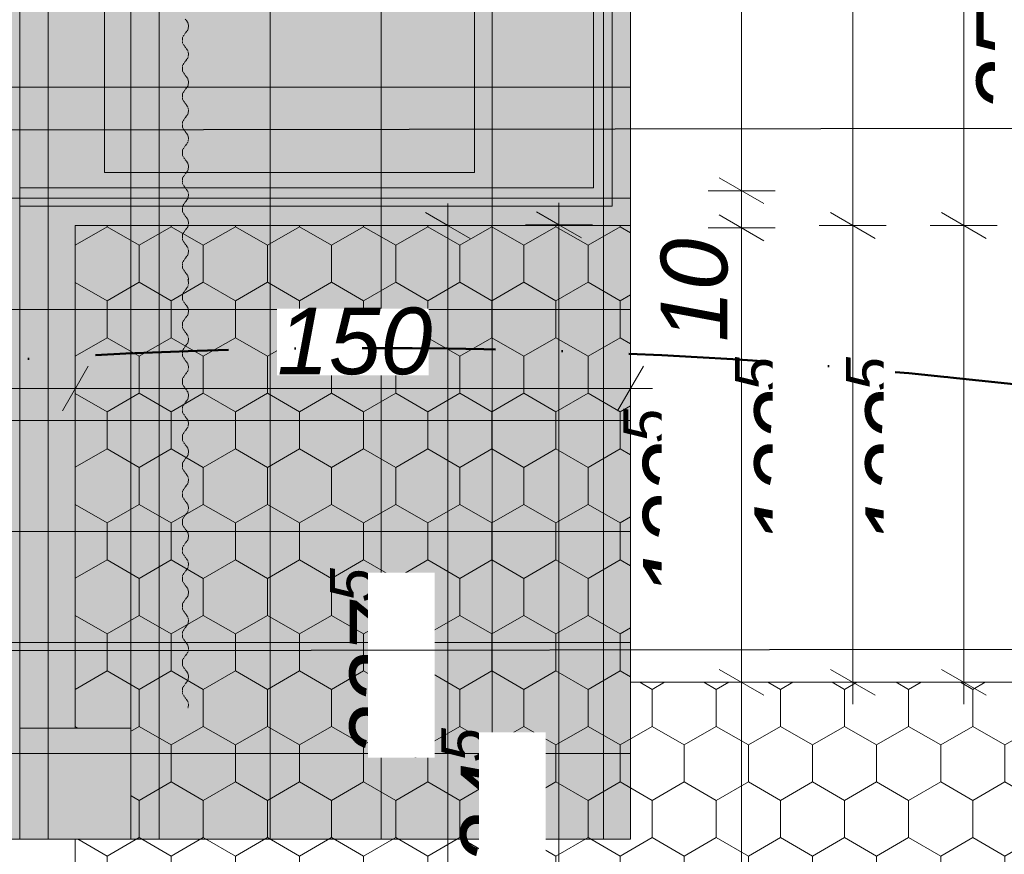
# Model space of a CAD drawing. Header units: centimetres. Extents: x -520 to 6098, y -2003 to 4462.
# Tile 28 of 52: x 1552 to 1818, y 1743 to 1968. Entities that reach past the tile are written whole.
import ezdxf

# ---------------------------------------------------------------- set-up
doc = ezdxf.new("R2010")
doc.units = ezdxf.units.CM
doc.header["$LTSCALE"] = 0.1
doc.header["$MEASUREMENT"] = 0
for name, pattern in [('11108-COL-C310_XMODEL$0$HIDDEN', [3.75, 2.5, -1.25]), ('Kropki i Kreski', [720, 360, -180, 0, -180]), ('Wipeout_Contour', [1000, 0, -1000])]:
    doc.linetypes.add(name, pattern=pattern)
for name, color, linetype in [('2_barierki.K_IR', 7, 'Continuous'), ('2_belki.K_IR', 7, 'Continuous'), ('2_schody.K_IR', 7, 'Continuous'), ('2_stropy.K_IR', 7, 'Continuous'), ('2_słupy.K_IR', 7, 'Continuous'), ('2_ściana dekoracyjna.K_IR', 7, 'Continuous'), ('3_lądowisko.K_IR', 7, 'Continuous'), ('5_opisy.K_IR', 7, 'Continuous'), ('5_wymiary.K_IR', 7, 'Continuous')]:
    doc.layers.add(name, color=color, linetype=linetype)
doc.styles.add('GENERATED_STYLE_2', font='txt')
doc.dimstyles.new('GENERATED_STYLE__11', dxfattribs={"dimtxt": 18, "dimasz": 18.357488, "dimexe": 0.18, "dimexo": 4, "dimgap": 0.09, "dimtad": 1, "dimtih": 1, "dimtoh": 1, "dimdec": 0, "dimzin": 0, "dimdsep": 46, "dimtxsty": 'GENERATED_STYLE_2', "dimblk": 'ARROWHEAD_5', "dimblk1": 'ARROWHEAD_5', "dimblk2": 'ARROWHEAD_5', "dimcen": 0.09, "dimclrd": 1, "dimclre": 1, "dimclrt": 1, "dimadec": 1, "dimazin": 0, "dimtfac": 1, "dimtdec": 4, "dimtmove": 0, "dimatfit": 3, "dimfxl": 1, "dimtolj": 1, "dimtzin": 0, "dimarcsym": 0})
doc.dimstyles.new('GENERATED_STYLE__2', dxfattribs={"dimtxt": 18, "dimasz": 9.178744, "dimexe": 0.18, "dimexo": 2, "dimgap": 0.09, "dimtad": 1, "dimdec": 0, "dimzin": 0, "dimdsep": 46, "dimtxsty": 'GENERATED_STYLE_2', "dimblk": 'ARROWHEAD_2', "dimblk1": 'ARROWHEAD_2', "dimblk2": 'ARROWHEAD_2', "dimcen": 0.09, "dimclrd": 1, "dimclre": 1, "dimclrt": 1, "dimadec": 1, "dimazin": 0, "dimtfac": 1, "dimtdec": 4, "dimtmove": 0, "dimatfit": 3, "dimfxl": 1, "dimtolj": 1, "dimtzin": 0, "dimarcsym": 0})
doc.dimstyles.new('GENERATED_STYLE__3', dxfattribs={"dimtxt": 18, "dimasz": 9.178744, "dimexe": 0.18, "dimexo": 2, "dimgap": 0.09, "dimtad": 1, "dimtih": 1, "dimtoh": 1, "dimdec": 0, "dimzin": 0, "dimdsep": 46, "dimtxsty": 'GENERATED_STYLE_2', "dimblk": 'ARROWHEAD_2', "dimblk1": 'ARROWHEAD_2', "dimblk2": 'ARROWHEAD_2', "dimcen": 0.09, "dimclrd": 1, "dimclre": 1, "dimclrt": 1, "dimadec": 1, "dimazin": 0, "dimtfac": 1, "dimtdec": 4, "dimtmove": 0, "dimatfit": 3, "dimfxl": 1, "dimtolj": 1, "dimtzin": 0, "dimarcsym": 0})
doc.dimstyles.new('GENERATED_STYLE__6', dxfattribs={"dimtxt": 0.18, "dimasz": 18.24, "dimexe": 0.18, "dimexo": 0.0625, "dimgap": 0.09, "dimtad": 0, "dimtih": 1, "dimtoh": 1, "dimdec": 4, "dimzin": 0, "dimdsep": 46, "dimcen": 0.09, "dimadec": 0, "dimazin": 0, "dimtfac": 1, "dimtdec": 4, "dimtmove": 0, "dimatfit": 3, "dimldrblk": 'ARROWHEAD_5', "dimfxl": 1, "dimtolj": 1, "dimtzin": 0, "dimarcsym": 0})

# ---------------------------------------------------------------- blocks, each defined once
blk = doc.blocks.new('Belka_1_1', base_point=(1567.36, 2116.85))
at = {"layer": '2_belki.K_IR', "color": 7, "linetype": 'Continuous', "lineweight": 0}
for p, q in [((1552.36, 2116.85), (1552.36, 1776.85)), ((1582.36, 2116.85), (1582.36, 1776.85)), ((1552.36, 1776.85), (1582.36, 1776.85))]:
    blk.add_line(p, q, dxfattribs=at)
blk = doc.blocks.new('Arkusz blachy profilowanej 22')
at = {"layer": '2_ściana dekoracyjna.K_IR', "color": 251, "linetype": '11108-COL-C310_XMODEL$0$HIDDEN', "lineweight": 0, "true_color": 0x5f5f5f}
for p, q in [((-0.24, 35.02), (-0.9, 34.17)), ((0, 36.07), (-0.24, 35.02)), ((-0.01, 36.1), (0, 36.07)), ((-0.9, 34.17), (-1.69, 32.98)), ((-1.69, 32.98), (-1.69, 31.55)), ((-1.69, 31.55), (-0.9, 30.37)), ((-0.9, 30.37), (-0.24, 29.52)), ((-0.24, 29.52), (0, 28.47)), ((-0.24, 27.42), (-0.9, 26.57)), ((0, 28.47), (-0.24, 27.42)), ((-0.9, 26.57), (-1.69, 25.38)), ((-1.69, 25.38), (-1.69, 23.95)), ((-1.69, 23.95), (-0.9, 22.77)), ((-0.9, 22.77), (-0.24, 21.92)), ((-0.24, 21.92), (0, 20.87)), ((-0.9, 18.97), (-1.69, 17.78)), ((-0.24, 19.82), (-0.9, 18.97)), ((0, 20.87), (-0.24, 19.82)), ((-1.69, 17.78), (-1.69, 16.35)), ((-1.69, 16.35), (-0.9, 15.17)), ((-0.9, 15.17), (-0.24, 14.32)), ((-0.24, 14.32), (0, 13.27)), ((-0.9, 11.37), (-1.69, 10.18)), ((-0.24, 12.22), (-0.9, 11.37)), ((0, 13.27), (-0.24, 12.22)), ((-1.69, 10.18), (-1.69, 8.75)), ((-1.69, 8.75), (-0.9, 7.57)), ((-0.9, 7.57), (-0.24, 6.72)), ((-0.24, 6.72), (0, 5.67)), ((0, 5.67), (-0.24, 4.62)), ((-0.9, 3.77), (-1.69, 2.58)), ((-0.24, 4.62), (-0.9, 3.77)), ((-1.69, 2.58), (-1.69, 1.15)), ((-1.69, 1.15), (-0.92, 0))]:
    blk.add_line(p, q, dxfattribs=at)
blk = doc.blocks.new('Strop_5_1', base_point=(1567.37, 1589.26))
at = {"color": 254, "linetype": 'Wipeout_Contour', "lineweight": 0, "ltscale": 14919.653374}
blk.add_wipeout([(1567.37, 1589.26), (1951.13, 1589.28), (1951.13, 1789.28), (1717.37, 1789.28), (1717.37, 1912.67), (1567.37, 1912.67)], dxfattribs=at).dxf.layer = '2_stropy.K_IR'
at = {"layer": '2_stropy.K_IR', "linetype": 'Continuous', "lineweight": 0}
h = blk.add_hatch(dxfattribs=at)
h.set_pattern_fill('Siatka_sześciokątna_0001', color=150, style=0, pattern_type=2)
h.set_pattern_definition([(90, (2329.411, 1147.329), (-17.3205, 0), [10, -20]), (90, (2320.75, 1162.329), (-17.3205, 0), [10, -20]), (150, (2329.411, 1157.329), (8.66025, 15), [10, -20]), (150, (2312.09, 1157.329), (8.66025, 15), [10, -20]), (210, (2329.411, 1147.329), (-8.66025, 15), [10, -20]), (210, (2312.09, 1147.329), (-8.66025, 15), [10, -20])])
h.paths.add_polyline_path([(1567.37, 1589.26), (1951.13, 1589.28), (1951.13, 1789.28), (1717.37, 1789.28), (1717.37, 1912.67), (1567.37, 1912.67)])
at = {"layer": '2_stropy.K_IR', "color": 7, "linetype": 'Continuous', "lineweight": 9, "flags": 128}
blk.add_lwpolyline([(1567.37, 1589.26), (1567.37, 1912.67), (1717.37, 1912.67), (1717.37, 1789.28), (1951.13, 1789.28), (1951.13, 1589.28)], close=True, dxfattribs=at)
blk = doc.blocks.new('Słup_2_1', base_point=(1567.36, 1761.85))
at = {"color": 254, "linetype": 'Wipeout_Contour', "lineweight": 0, "ltscale": 9432.665595}
blk.add_wipeout([(1552.36, 1776.85), (1552.36, 1746.85), (1582.36, 1746.85), (1582.36, 1776.85)], dxfattribs=at).dxf.layer = '2_słupy.K_IR'
at = {"layer": '2_słupy.K_IR', "color": 7, "linetype": 'Continuous', "lineweight": 0, "flags": 128}
blk.add_lwpolyline([(1552.36, 1776.85), (1582.36, 1776.85), (1582.36, 1746.85), (1552.36, 1746.85)], close=True, dxfattribs=at)
blk = doc.blocks.new('Arkusz blachy profilowanej 22_5')
at = {"layer": '2_ściana dekoracyjna.K_IR', "color": 251, "linetype": '11108-COL-C310_XMODEL$0$HIDDEN', "lineweight": 0, "true_color": 0x5f5f5f}
for p, q in [((-0.9, 70.95), (-0.24, 70.1)), ((-0.24, 70.1), (0, 69.05)), ((-0.9, 67.15), (-1.69, 65.96)), ((-0.24, 68), (-0.9, 67.15)), ((0, 69.05), (-0.24, 68)), ((-1.69, 65.96), (-1.69, 64.54)), ((-1.69, 64.54), (-0.9, 63.35)), ((-0.9, 63.35), (-0.24, 62.5)), ((-0.24, 62.5), (0, 61.45)), ((0, 61.45), (-0.24, 60.4)), ((-0.9, 59.55), (-1.69, 58.36)), ((-0.24, 60.4), (-0.9, 59.55)), ((-1.69, 58.36), (-1.69, 56.94)), ((-1.69, 56.94), (-0.9, 55.75)), ((-0.9, 55.75), (-0.24, 54.9)), ((-0.24, 54.9), (0, 53.85)), ((0, 53.85), (-0.24, 52.8)), ((-0.9, 51.95), (-1.69, 50.76)), ((-1.69, 50.76), (-1.69, 49.34)), ((-0.24, 52.8), (-0.9, 51.95)), ((-1.69, 49.34), (-0.9, 48.15)), ((-0.9, 48.15), (-0.24, 47.3)), ((-0.24, 47.3), (0, 46.25)), ((0, 46.25), (-0.24, 45.2)), ((-0.9, 44.35), (-1.69, 43.16)), ((-1.69, 43.16), (-1.69, 41.74)), ((-0.24, 45.2), (-0.9, 44.35)), ((-1.69, 41.74), (-0.9, 40.55)), ((-0.9, 40.55), (-0.24, 39.7)), ((-0.24, 37.6), (-0.9, 36.75)), ((-0.24, 39.7), (0, 38.65)), ((0, 38.65), (-0.24, 37.6)), ((-0.9, 36.75), (-1.69, 35.56)), ((-1.69, 35.56), (-1.69, 34.14)), ((-1.69, 34.14), (-0.9, 32.95)), ((-0.9, 32.95), (-0.24, 32.1)), ((-0.24, 32.1), (0, 31.05)), ((-0.24, 30), (-0.9, 29.15)), ((0, 31.05), (-0.24, 30)), ((-0.9, 29.15), (-1.69, 27.96)), ((-1.69, 27.96), (-1.69, 26.54)), ((-1.69, 26.54), (-0.9, 25.35)), ((-0.9, 25.35), (-0.24, 24.5)), ((-0.24, 24.5), (0, 23.45)), ((-0.9, 21.55), (-1.69, 20.36)), ((-0.24, 22.4), (-0.9, 21.55)), ((0, 23.45), (-0.24, 22.4)), ((-1.69, 20.36), (-1.69, 18.94)), ((-1.69, 18.94), (-0.9, 17.75)), ((-0.9, 17.75), (-0.24, 16.9)), ((-0.24, 16.9), (0, 15.85)), ((-0.9, 13.95), (-1.69, 12.76)), ((-0.24, 14.8), (-0.9, 13.95)), ((0, 15.85), (-0.24, 14.8)), ((-1.69, 12.76), (-1.69, 11.34)), ((-1.69, 11.34), (-0.9, 10.15)), ((-0.9, 10.15), (-0.24, 9.3)), ((-0.24, 9.3), (0, 8.25)), ((0, 8.25), (-0.24, 7.2)), ((-0.9, 6.35), (-1.69, 5.16)), ((-0.24, 7.2), (-0.9, 6.35)), ((-1.69, 5.16), (-1.69, 3.74)), ((-1.69, 3.74), (-0.9, 2.55)), ((-0.9, 2.55), (-0.24, 1.7)), ((-0.24, 1.7), (0, 0.65)), ((0, 0.65), (-0.15, 0))]:
    blk.add_line(p, q, dxfattribs=at)
blk = doc.blocks.new('Arkusz blachy profilowanej 22_6')
at = {"layer": '2_ściana dekoracyjna.K_IR', "color": 251, "linetype": '11108-COL-C310_XMODEL$0$HIDDEN', "lineweight": 0, "true_color": 0x5f5f5f}
for p, q in [((0, 114.75), (-0.24, 113.7)), ((-0.21, 115.7), (0, 114.75)), ((-0.9, 112.85), (-1.69, 111.66)), ((-0.24, 113.7), (-0.9, 112.85)), ((-1.69, 111.66), (-1.69, 110.23)), ((-1.69, 110.23), (-0.9, 109.05)), ((-0.9, 109.05), (-0.24, 108.2)), ((-0.24, 108.2), (0, 107.15)), ((0, 107.15), (-0.24, 106.1)), ((-0.9, 105.25), (-1.69, 104.06)), ((-1.69, 104.06), (-1.69, 102.63)), ((-0.24, 106.1), (-0.9, 105.25)), ((-1.69, 102.63), (-0.9, 101.45)), ((-0.9, 101.45), (-0.24, 100.6)), ((-0.24, 98.5), (-0.9, 97.65)), ((-0.24, 100.6), (0, 99.55)), ((0, 99.55), (-0.24, 98.5)), ((-0.9, 97.65), (-1.69, 96.46)), ((-1.69, 96.46), (-1.69, 95.03)), ((-1.69, 95.03), (-0.9, 93.85)), ((-0.9, 93.85), (-0.24, 93)), ((-0.24, 90.9), (-0.9, 90.05)), ((-0.24, 93), (0, 91.95)), ((0, 91.95), (-0.24, 90.9)), ((-0.9, 90.05), (-1.69, 88.86)), ((-1.69, 88.86), (-1.69, 87.43)), ((-1.69, 87.43), (-0.9, 86.25)), ((-0.9, 86.25), (-0.24, 85.4)), ((-0.24, 85.4), (0, 84.35)), ((-0.24, 83.3), (-0.9, 82.45)), ((0, 84.35), (-0.24, 83.3)), ((-0.9, 82.45), (-1.69, 81.26)), ((-1.69, 81.26), (-1.69, 79.83)), ((-1.69, 79.83), (-0.9, 78.65)), ((-0.9, 78.65), (-0.24, 77.8)), ((-0.24, 77.8), (0, 76.75)), ((-0.9, 74.85), (-1.69, 73.66)), ((-0.24, 75.7), (-0.9, 74.85)), ((0, 76.75), (-0.24, 75.7)), ((-1.69, 73.66), (-1.69, 72.23)), ((-1.69, 72.23), (-0.9, 71.05)), ((-0.9, 71.05), (-0.24, 70.2)), ((-0.24, 70.2), (0, 69.15)), ((-0.9, 67.25), (-1.69, 66.06)), ((-0.24, 68.1), (-0.9, 67.25)), ((0, 69.15), (-0.24, 68.1)), ((-1.69, 66.06), (-1.69, 64.63)), ((-1.69, 64.63), (-0.9, 63.45)), ((-0.9, 63.45), (-0.24, 62.6)), ((-0.24, 62.6), (0, 61.55)), ((0, 61.55), (-0.24, 60.5)), ((-0.9, 59.65), (-1.69, 58.46)), ((-0.24, 60.5), (-0.9, 59.65)), ((-1.69, 58.46), (-1.69, 57.03)), ((-1.69, 57.03), (-0.9, 55.85)), ((-0.9, 55.85), (-0.24, 55)), ((-0.24, 55), (0, 53.95)), ((0, 53.95), (-0.24, 52.9)), ((-0.9, 52.05), (-1.69, 50.86)), ((-1.69, 50.86), (-1.69, 49.43)), ((-0.24, 52.9), (-0.9, 52.05)), ((-1.69, 49.43), (-0.9, 48.25)), ((-0.9, 48.25), (-0.24, 47.4)), ((-0.24, 45.3), (-0.9, 44.45)), ((-0.24, 47.4), (0, 46.35)), ((0, 46.35), (-0.24, 45.3)), ((-0.9, 44.45), (-1.69, 43.26)), ((-1.69, 43.26), (-1.69, 41.83)), ((-1.69, 41.83), (-0.9, 40.65)), ((-0.9, 40.65), (-0.24, 39.8)), ((-0.24, 37.7), (-0.9, 36.85)), ((-0.24, 39.8), (0, 38.75)), ((0, 38.75), (-0.24, 37.7)), ((-0.9, 36.85), (-1.69, 35.66)), ((-1.69, 35.66), (-1.69, 34.23)), ((-1.69, 34.23), (-0.9, 33.05)), ((-0.9, 33.05), (-0.24, 32.2)), ((-0.24, 32.2), (0, 31.15)), ((-0.24, 30.1), (-0.9, 29.25)), ((0, 31.15), (-0.24, 30.1)), ((-0.9, 29.25), (-1.69, 28.06)), ((-1.69, 28.06), (-1.69, 26.63)), ((-1.69, 26.63), (-0.9, 25.45)), ((-0.9, 25.45), (-0.24, 24.6)), ((-0.24, 24.6), (0, 23.55)), ((-0.9, 21.65), (-1.69, 20.46)), ((-0.24, 22.5), (-0.9, 21.65)), ((0, 23.55), (-0.24, 22.5)), ((-1.69, 20.46), (-1.69, 19.03)), ((-1.69, 19.03), (-0.9, 17.85)), ((-0.9, 17.85), (-0.24, 17)), ((-0.24, 17), (0, 15.95)), ((-0.9, 14.05), (-1.69, 12.86)), ((-0.24, 14.9), (-0.9, 14.05)), ((0, 15.95), (-0.24, 14.9)), ((-1.69, 12.86), (-1.69, 11.43)), ((-1.69, 11.43), (-0.9, 10.25)), ((-0.9, 10.25), (-0.24, 9.4)), ((-0.24, 9.4), (0, 8.35)), ((0, 8.35), (-0.24, 7.3)), ((-0.9, 6.45), (-1.69, 5.26)), ((-0.24, 7.3), (-0.9, 6.45)), ((-1.69, 5.26), (-1.69, 3.83)), ((-1.69, 3.83), (-0.9, 2.65)), ((-0.9, 2.65), (-0.24, 1.8)), ((-0.24, 1.8), (0, 0.75)), ((0, 0.75), (-0.17, 0))]:
    blk.add_line(p, q, dxfattribs=at)
blk = doc.blocks.new('Strop_36_1', base_point=(1377.36, 1941.85))
at = {"layer": '2_schody.K_IR', "linetype": 'Continuous', "lineweight": 0, "true_color": 0xffffff}
blk.add_hatch(color=7, dxfattribs=at).paths.add_polyline_path([(1377.36, 1941.85), (1357.36, 1941.85), (1357.36, 1746.85), (1717.37, 1746.85), (1717.37, 1912.08), (1717.37, 2146.85), (1582.36, 2146.85), (1582.36, 2116.85), (1552.36, 2116.85), (1377.36, 2116.85)])
h = blk.add_hatch(dxfattribs=at)
h.set_pattern_fill('Siatka_30x30_0001', style=0, pattern_type=2)
h.set_pattern_definition([(0, (0, 0), (0, 30), []), (90, (0, 0), (-30, 0), [])])
h.paths.add_polyline_path([(1377.36, 1941.85), (1357.36, 1941.85), (1357.36, 1746.85), (1717.37, 1746.85), (1717.37, 1912.08), (1717.37, 2146.85), (1582.36, 2146.85), (1582.36, 2116.85), (1552.36, 2116.85), (1377.36, 2116.85)])
at = {"layer": '2_schody.K_IR', "color": 7, "linetype": 'Continuous', "lineweight": 9, "flags": 128}
blk.add_lwpolyline([(1377.36, 1941.85), (1357.36, 1941.85), (1357.36, 1746.85), (1717.37, 1746.85), (1717.37, 1912.08), (1717.37, 2146.85), (1582.36, 2146.85), (1582.36, 2116.85), (1552.36, 2116.85), (1377.36, 2116.85)], close=True, dxfattribs=at)
blk = doc.blocks.new('Strop_37_1', base_point=(1575.23, 1927))
at = {"layer": '3_lądowisko.K_IR', "linetype": 'Continuous', "lineweight": 0, "true_color": 0x7f0000}
blk.add_hatch(color=16, dxfattribs=at).paths.add_polyline_path([(1575.23, 1927), (1675.23, 1927), (1675.23, 2027), (1575.23, 2027)])
at = {"layer": '3_lądowisko.K_IR', "color": 7, "linetype": 'Continuous', "lineweight": 15, "flags": 128}
blk.add_lwpolyline([(1575.23, 1927), (1675.23, 1927), (1675.23, 2027), (1575.23, 2027)], close=True, dxfattribs=at)
blk = doc.blocks.new('Belka_4_1', base_point=(1567.36, 2116.85))
at = {"layer": '2_belki.K_IR', "color": 7, "linetype": 'Continuous', "lineweight": 0}
for p in [(1582.36, 2116.85), (1552.36, 1776.85)]:
    blk.add_line(p, (1582.36, 1776.85), dxfattribs=at)
blk = doc.blocks.new('Balustrada_4_1')
at = {"layer": '2_barierki.K_IR', "linetype": 'Continuous', "lineweight": 0, "true_color": 0xffffff}
for points in [[(1712.37, 2111.85), (1707.37, 2106.85), (1707.37, 1922.88), (1712.37, 1917.88)], [(1712.37, 1917.88), (1707.37, 1922.88), (1552.36, 1922.88), (1552.36, 1917.88)]]:
    blk.add_hatch(color=7, dxfattribs=at).paths.add_polyline_path(points)
at = {"layer": '2_barierki.K_IR', "color": 7, "linetype": 'Continuous', "lineweight": 15}
for p, q in [((1712.37, 1917.88), (1712.37, 2111.85)), ((1707.37, 2106.85), (1707.37, 1922.88)), ((1707.37, 1922.88), (1552.36, 1922.88)), ((1552.36, 1917.88), (1712.37, 1917.88))]:
    blk.add_line(p, q, dxfattribs=at)
blk = doc.blocks.new('*D259')
at = {"layer": '5_wymiary.K_IR', "color": 1, "linetype": 'Continuous', "lineweight": 0}
for p, q in [((1668.03, 1912.67), (1668.03, 1918.58)), ((1674.07, 1909.18), (1661.99, 1916.16)), ((1677.09, 1912.67), (1658.97, 1912.67)), ((1668.03, 1675.19), (1668.03, 1912.67)), ((1661.99, 1678.68), (1674.07, 1671.7)), ((1677.09, 1675.19), (1658.97, 1675.19))]:
    blk.add_line(p, q, dxfattribs=at)
at = {"layer": '5_wymiary.K_IR', "color": 1, "lineweight": 0, "insert": (1664.73, 1768.93), "char_height": 18, "attachment_point": 7, "rotation": 90, "style": 'GENERATED_STYLE_2'}
blk.add_mtext('\\A1;{\\pql;\\fArial|b0|i1|c238|p38;237\\fArial|b0|i1|c238|p38;\\A1{\\H.66x;\\S5^  ;}}', dxfattribs=at)
at = {"color": 254, "linetype": 'Wipeout_Contour', "lineweight": 0, "ltscale": 9764.390455}
blk.add_wipeout([(1664.43, 1768.93), (1664.43, 1818.93), (1646.43, 1818.93), (1646.43, 1768.93)], dxfattribs=at).dxf.layer = '5_wymiary.K_IR'
blk = doc.blocks.new('ARROWHEAD_2')
at = {"color": 0, "linetype": 'Continuous', "lineweight": 0}
for p, q in [((-0.378, -0.655), (0.378, 0.655)), ((0, 0), (-1, 0))]:
    blk.add_line(p, q, dxfattribs=at)
blk = doc.blocks.new('*D260')
at = {"layer": '5_wymiary.K_IR', "color": 1, "linetype": 'Continuous', "lineweight": 0}
for p, q in [((1567.37, 1859.58), (1567.37, 1877.7)), ((1717.37, 1859.58), (1717.37, 1877.7)), ((1570.85, 1874.68), (1563.88, 1862.6)), ((1713.88, 1862.6), (1720.85, 1874.68)), ((1561.46, 1868.64), (1567.37, 1868.64)), ((1567.37, 1868.64), (1717.37, 1868.64)), ((1717.37, 1868.64), (1723.27, 1868.64))]:
    blk.add_line(p, q, dxfattribs=at)
at = {"color": 254, "linetype": 'Wipeout_Contour', "lineweight": 0, "ltscale": 9989.343894}
blk.add_wipeout([(1621.88, 1872.24), (1662.86, 1872.24), (1662.86, 1890.24), (1621.88, 1890.24)], dxfattribs=at).dxf.layer = '5_wymiary.K_IR'
at = {"layer": '5_wymiary.K_IR', "color": 1, "lineweight": 0, "insert": (1621.88, 1872.24), "char_height": 18, "attachment_point": 7, "style": 'GENERATED_STYLE_2'}
blk.add_mtext('\\A1;{\\pql;\\fArial|b0|i1|c238|p38;150}', dxfattribs=at)
blk = doc.blocks.new('*D261')
at = {"layer": '5_wymiary.K_IR', "color": 1, "linetype": 'Continuous', "lineweight": 0}
for p, q in [((1542.28, 1859.58), (1542.28, 1877.7)), ((1567.37, 1859.58), (1567.37, 1877.7)), ((1545.77, 1874.68), (1538.8, 1862.6)), ((1563.88, 1862.6), (1570.85, 1874.68)), ((1536.38, 1868.64), (1542.28, 1868.64)), ((1542.28, 1868.64), (1567.37, 1868.64)), ((1567.37, 1868.64), (1573.27, 1868.64))]:
    blk.add_line(p, q, dxfattribs=at)
at = {"color": 254, "linetype": 'Wipeout_Contour', "lineweight": 0, "ltscale": 9687.286292}
blk.add_wipeout([(1511.47, 1872.24), (1538.79, 1872.24), (1538.79, 1890.24), (1511.47, 1890.24)], dxfattribs=at).dxf.layer = '5_wymiary.K_IR'
at = {"layer": '5_wymiary.K_IR', "color": 1, "lineweight": 0, "insert": (1511.47, 1872.24), "char_height": 18, "attachment_point": 7, "style": 'GENERATED_STYLE_2'}
blk.add_mtext('\\A1;{\\pql;\\fArial|b0|i1|c238|p38;25}', dxfattribs=at)
blk = doc.blocks.new('*D265')
at = {"layer": '5_wymiary.K_IR', "color": 1, "linetype": 'Continuous', "lineweight": 0}
for p, q in [((1771.33, 1916.16), (1783.41, 1909.18)), ((1786.42, 1912.67), (1768.31, 1912.67)), ((1777.37, 1789.28), (1777.37, 1912.67)), ((1771.33, 1792.77), (1783.41, 1785.8)), ((1786.42, 1789.28), (1768.31, 1789.28)), ((1777.37, 1783.38), (1777.37, 1789.28))]:
    blk.add_line(p, q, dxfattribs=at)
at = {"layer": '5_wymiary.K_IR', "color": 1, "lineweight": 0, "insert": (1774.06, 1825.98), "char_height": 18, "attachment_point": 7, "rotation": 90, "style": 'GENERATED_STYLE_2'}
blk.add_mtext('\\A1;{\\pql;\\fArial|b0|i1|c238|p38;123\\fArial|b0|i1|c238|p38;\\A1{\\H.66x;\\S5^  ;}}', dxfattribs=at)
at = {"color": 254, "linetype": 'Wipeout_Contour', "lineweight": 0, "ltscale": 10230.023016}
blk.add_wipeout([(1773.77, 1825.98), (1773.77, 1875.97), (1755.77, 1875.97), (1755.77, 1825.98)], dxfattribs=at).dxf.layer = '5_wymiary.K_IR'
blk = doc.blocks.new('*D266')
at = {"layer": '5_wymiary.K_IR', "color": 1, "linetype": 'Continuous', "lineweight": 0}
for p, q in [((1771.33, 2120.34), (1783.41, 2113.37)), ((1786.42, 2116.85), (1768.31, 2116.85)), ((1777.37, 1912.67), (1777.37, 2116.85)), ((1771.33, 1916.16), (1783.41, 1909.18)), ((1786.42, 1912.67), (1768.31, 1912.67))]:
    blk.add_line(p, q, dxfattribs=at)
at = {"color": 254, "linetype": 'Wipeout_Contour', "lineweight": 0, "ltscale": 10672.602197}
blk.add_wipeout([(1773.77, 1980.61), (1773.77, 2021.59), (1755.77, 2021.59), (1755.77, 1980.61)], dxfattribs=at).dxf.layer = '5_wymiary.K_IR'
at = {"layer": '5_wymiary.K_IR', "color": 1, "lineweight": 0, "insert": (1773.77, 1980.61), "char_height": 18, "attachment_point": 7, "rotation": 90, "style": 'GENERATED_STYLE_2'}
blk.add_mtext('\\A1;{\\pql;\\fArial|b0|i1|c238|p38;204}', dxfattribs=at)
at = {"color": 254, "linetype": 'Wipeout_Contour', "lineweight": 0, "ltscale": 10971.434333}
blk.add_wipeout([(1773.77, 2086.04), (1773.77, 2113.36), (1755.77, 2113.36), (1755.77, 2086.04)], dxfattribs=at).dxf.layer = '5_wymiary.K_IR'
at = {"layer": '5_wymiary.K_IR', "color": 1, "lineweight": 0, "insert": (1773.77, 2086.04), "char_height": 18, "attachment_point": 7, "rotation": 90, "style": 'GENERATED_STYLE_2'}
blk.add_mtext('\\A1;{\\pql;\\fArial|b0|i1|c238|p38;30}', dxfattribs=at)
blk = doc.blocks.new('*D268')
at = {"layer": '5_wymiary.K_IR', "color": 1, "linetype": 'Continuous', "lineweight": 0}
for p, q in [((1698.03, 1912.88), (1698.03, 1918.78)), ((1704.07, 1909.39), (1691.99, 1916.36)), ((1707.09, 1912.88), (1688.97, 1912.88)), ((1698.03, 1588.62), (1698.03, 1912.88)), ((1691.99, 1592.1), (1704.07, 1585.13)), ((1707.09, 1588.62), (1688.97, 1588.62)), ((1698.03, 1582.71), (1698.03, 1588.62))]:
    blk.add_line(p, q, dxfattribs=at)
at = {"layer": '5_wymiary.K_IR', "color": 1, "lineweight": 0, "insert": (1694.73, 1725.75), "char_height": 18, "attachment_point": 7, "rotation": 90, "style": 'GENERATED_STYLE_2'}
blk.add_mtext('\\A1;{\\pql;\\fArial|b0|i1|c238|p38;324\\fArial|b0|i1|c238|p38;\\A1{\\H.66x;\\S5^  ;}}', dxfattribs=at)
at = {"color": 254, "linetype": 'Wipeout_Contour', "lineweight": 0, "ltscale": 9721.005656}
blk.add_wipeout([(1694.43, 1725.75), (1694.43, 1775.74), (1676.43, 1775.74), (1676.43, 1725.75)], dxfattribs=at).dxf.layer = '5_wymiary.K_IR'
blk = doc.blocks.new('*D273')
at = {"layer": '5_wymiary.K_IR', "color": 1, "linetype": 'Continuous', "lineweight": 0}
for p, q in [((1801.33, 1916.16), (1813.41, 1909.18)), ((1816.42, 1912.67), (1798.31, 1912.67)), ((1807.37, 1789.28), (1807.37, 1912.67)), ((1801.33, 1792.77), (1813.41, 1785.8)), ((1816.42, 1789.28), (1798.31, 1789.28)), ((1807.37, 1783.38), (1807.37, 1789.28))]:
    blk.add_line(p, q, dxfattribs=at)
at = {"layer": '5_wymiary.K_IR', "color": 1, "lineweight": 0, "insert": (1804.06, 1825.98), "char_height": 18, "attachment_point": 7, "rotation": 90, "style": 'GENERATED_STYLE_2'}
blk.add_mtext('\\A1;{\\pql;\\fArial|b0|i1|c238|p38;123\\fArial|b0|i1|c238|p38;\\A1{\\H.66x;\\S5^  ;}}', dxfattribs=at)
at = {"color": 254, "linetype": 'Wipeout_Contour', "lineweight": 0, "ltscale": 10313.196402}
blk.add_wipeout([(1803.77, 1825.98), (1803.77, 1875.97), (1785.77, 1875.97), (1785.77, 1825.98)], dxfattribs=at).dxf.layer = '5_wymiary.K_IR'
blk = doc.blocks.new('*D274')
at = {"layer": '5_wymiary.K_IR', "color": 1, "linetype": 'Continuous', "lineweight": 0}
for p, q in [((1807.37, 2146.85), (1807.37, 2152.76)), ((1813.41, 2143.37), (1801.33, 2150.34)), ((1816.42, 2146.85), (1798.31, 2146.85)), ((1807.37, 1912.67), (1807.37, 2146.85)), ((1801.33, 1916.16), (1813.41, 1909.18)), ((1816.42, 1912.67), (1798.31, 1912.67))]:
    blk.add_line(p, q, dxfattribs=at)
at = {"color": 254, "linetype": 'Wipeout_Contour', "lineweight": 0, "ltscale": 10837.960152}
blk.add_wipeout([(1803.77, 2009.27), (1803.77, 2050.25), (1785.77, 2050.25), (1785.77, 2009.27)], dxfattribs=at).dxf.layer = '5_wymiary.K_IR'
at = {"layer": '5_wymiary.K_IR', "color": 1, "lineweight": 0, "insert": (1803.77, 2009.27), "char_height": 18, "attachment_point": 7, "rotation": 90, "style": 'GENERATED_STYLE_2'}
blk.add_mtext('\\A1;{\\pql;\\fArial|b0|i1|c238|p38;234}', dxfattribs=at)
blk = doc.blocks.new('*D275')
at = {"layer": '5_wymiary.K_IR', "color": 1, "linetype": 'Continuous', "lineweight": 0}
for p, q in [((1837.37, 2146.85), (1837.37, 2152.76)), ((1843.41, 2143.37), (1831.33, 2150.34)), ((1846.42, 2146.85), (1828.31, 2146.85)), ((1837.37, 1789.28), (1837.37, 2146.85)), ((1831.33, 1792.77), (1843.41, 1785.8)), ((1846.42, 1789.28), (1828.31, 1789.28)), ((1837.37, 1783.38), (1837.37, 1789.28))]:
    blk.add_line(p, q, dxfattribs=at)
at = {"layer": '5_wymiary.K_IR', "color": 1, "lineweight": 0, "insert": (1834.06, 1943.07), "char_height": 18, "attachment_point": 7, "rotation": 90, "style": 'GENERATED_STYLE_2'}
blk.add_mtext('\\A1;{\\pql;\\fArial|b0|i1|c238|p38;357\\fArial|b0|i1|c238|p38;\\A1{\\H.66x;\\S5^  ;}}', dxfattribs=at)
at = {"color": 254, "linetype": 'Wipeout_Contour', "lineweight": 0, "ltscale": 10735.645385}
blk.add_wipeout([(1833.77, 1943.07), (1833.77, 1993.06), (1815.77, 1993.06), (1815.77, 1943.07)], dxfattribs=at).dxf.layer = '5_wymiary.K_IR'
blk = doc.blocks.new('*D306')
at = {"layer": '5_wymiary.K_IR', "color": 1, "linetype": 'Continuous', "lineweight": 0}
for p, q in [((1747.37, 1789.28), (1747.37, 1912.03)), ((1741.33, 1792.77), (1753.41, 1785.8)), ((1756.42, 1789.28), (1738.31, 1789.28)), ((1747.37, 1589.26), (1747.37, 1789.28)), ((1741.33, 1592.75), (1753.41, 1585.78)), ((1756.42, 1589.26), (1738.31, 1589.26)), ((1747.37, 1583.36), (1747.37, 1589.26))]:
    blk.add_line(p, q, dxfattribs=at)
at = {"color": 254, "linetype": 'Wipeout_Contour', "lineweight": 0, "ltscale": 9685.697142}
blk.add_wipeout([(1743.77, 1668.78), (1743.77, 1709.76), (1725.77, 1709.76), (1725.77, 1668.78)], dxfattribs=at).dxf.layer = '5_wymiary.K_IR'
at = {"layer": '5_wymiary.K_IR', "color": 1, "lineweight": 0, "insert": (1743.77, 1668.78), "char_height": 18, "attachment_point": 7, "rotation": 90, "style": 'GENERATED_STYLE_2'}
blk.add_mtext('\\A1;{\\pql;\\fArial|b0|i1|c238|p38;200}', dxfattribs=at)
blk = doc.blocks.new('*D307')
at = {"layer": '5_wymiary.K_IR', "color": 1, "linetype": 'Continuous', "lineweight": 0}
for p, q in [((1747.37, 1912.03), (1747.37, 1922.08)), ((1741.33, 1915.52), (1753.41, 1908.54)), ((1756.42, 1912.03), (1738.31, 1912.03)), ((1747.37, 1789.28), (1747.37, 1912.03)), ((1741.33, 1792.77), (1753.41, 1785.8))]:
    blk.add_line(p, q, dxfattribs=at)
at = {"layer": '5_wymiary.K_IR', "color": 1, "lineweight": 0, "insert": (1743.96, 1812), "char_height": 18, "attachment_point": 7, "rotation": 90, "style": 'GENERATED_STYLE_2'}
blk.add_mtext('\\A1;{\\pql;\\fArial|b0|i1|c238|p38;122\\fArial|b0|i1|c238|p38;\\A1{\\H.66x;\\S5^  ;}}', dxfattribs=at)
at = {"color": 254, "linetype": 'Wipeout_Contour', "lineweight": 0, "ltscale": 10106.86279}
blk.add_wipeout([(1743.77, 1812), (1743.77, 1861.99), (1725.77, 1861.99), (1725.77, 1812)], dxfattribs=at).dxf.layer = '5_wymiary.K_IR'
at = {"color": 254, "linetype": 'Wipeout_Contour', "lineweight": 0, "ltscale": 10276.268492}
blk.add_wipeout([(1743.77, 1881.22), (1743.77, 1908.54), (1725.77, 1908.54), (1725.77, 1881.22)], dxfattribs=at).dxf.layer = '5_wymiary.K_IR'
at = {"layer": '5_wymiary.K_IR', "color": 1, "lineweight": 0, "insert": (1743.77, 1881.22), "char_height": 18, "attachment_point": 7, "rotation": 90, "style": 'GENERATED_STYLE_2'}
blk.add_mtext('\\A1;{\\pql;\\fArial|b0|i1|c238|p38;10}', dxfattribs=at)
blk = doc.blocks.new('*D308')
at = {"layer": '5_wymiary.K_IR', "color": 1, "linetype": 'Continuous', "lineweight": 0}
for p, q in [((1741.33, 1925.57), (1753.41, 1918.6)), ((1747.37, 1912.03), (1747.37, 1922.08)), ((1741.33, 1915.52), (1753.41, 1908.54))]:
    blk.add_line(p, q, dxfattribs=at)
blk = doc.blocks.new('*D309')
at = {"layer": '5_wymiary.K_IR', "color": 1, "linetype": 'Continuous', "lineweight": 0}
for p, q in [((1747.37, 2109.35), (1747.37, 2116.85)), ((1741.33, 2112.84), (1753.41, 2105.87)), ((1756.42, 2109.35), (1738.31, 2109.35)), ((1747.37, 1922.08), (1747.37, 2109.35)), ((1741.33, 1925.57), (1753.41, 1918.6)), ((1756.42, 1922.08), (1738.31, 1922.08)), ((1747.37, 1912.03), (1747.37, 1922.08))]:
    blk.add_line(p, q, dxfattribs=at)
at = {"layer": '5_wymiary.K_IR', "color": 1, "lineweight": 0, "char_height": 18, "attachment_point": 7, "rotation": 90, "style": 'GENERATED_STYLE_2'}
for s, insert in [('\\A1;{\\pql;\\fArial|b0|i1|c238|p38;7\\fArial|b0|i1|c238|p38;\\A1{\\H.66x;\\S5^  ;}}', (1743.96, 2083.19)), ('\\A1;{\\pql;\\fArial|b0|i1|c238|p38;187\\fArial|b0|i1|c238|p38;\\A1{\\H.66x;\\S5^  ;}}', (1744.08, 1979.39))]:
    blk.add_mtext(s, dxfattribs=dict(at, insert=insert))
at = {"color": 254, "linetype": 'Wipeout_Contour', "lineweight": 0, "ltscale": 10603.592615}
blk.add_wipeout([(1743.77, 1979.39), (1743.77, 2029.38), (1725.77, 2029.38), (1725.77, 1979.39)], dxfattribs=at).dxf.layer = '5_wymiary.K_IR'
at = {"color": 254, "linetype": 'Wipeout_Contour', "lineweight": 0, "ltscale": 10878.637545}
blk.add_wipeout([(1743.77, 2083.19), (1743.77, 2105.86), (1725.77, 2105.86), (1725.77, 2083.19)], dxfattribs=at).dxf.layer = '5_wymiary.K_IR'
blk = doc.blocks.new('ARROWHEAD_5')
at = {"linetype": 'Continuous', "lineweight": 0}
blk.add_hatch(color=0, dxfattribs=at).paths.add_polyline_path([(-1, 0.2679), (0, 0), (-1, -0.2679)])
at = {"color": 0, "linetype": 'Continuous', "lineweight": 0}
blk.add_line((0, 0), (-1, 0), dxfattribs=at)
blk = doc.blocks.new('*D517')
at = {"layer": '5_wymiary.K_IR', "linetype": 'Continuous', "lineweight": 0}
for points in [[(1581.53, 471.52), (1563.78, 463.92), (1569.96, 456.06)], [(1687.46, 256.79), (1668.15, 257.02), (1670.62, 247.33)]]:
    blk.add_hatch(color=1, dxfattribs=at).paths.add_polyline_path(points)
at = {"layer": '5_wymiary.K_IR', "color": 1, "linetype": 'Continuous', "lineweight": 0}
for p, q in [((1581.53, 471.52), (1563.78, 463.92)), ((1581.53, 471.52), (1569.96, 456.06)), ((1569.96, 456.06), (1563.78, 463.92)), ((1687.46, 256.79), (1668.15, 257.02)), ((1670.62, 247.33), (1668.15, 257.02)), ((1687.46, 256.79), (1670.62, 247.33))]:
    blk.add_line(p, q, dxfattribs=at)
blk.add_arc((1648.63, 371.13), 120.75, 132.6211, 279.8951, dxfattribs=at)
at = {"color": 254, "linetype": 'Wipeout_Contour', "lineweight": 0, "ltscale": 6081.778047}
blk.add_wipeout([(1449.06, 297.03), (1527.92, 297.03), (1527.92, 322.46), (1449.06, 322.46)], dxfattribs=at).dxf.layer = '5_wymiary.K_IR'
at = {"layer": '5_wymiary.K_IR', "color": 1, "lineweight": 0, "insert": (1452.78, 300.75), "char_height": 18, "attachment_point": 7, "style": 'GENERATED_STYLE_2'}
blk.add_mtext('\\A1;{\\pql;\\fArial|b0|i1|c238|p38;165,0°}', dxfattribs=at)
blk = doc.blocks.new('Wymiary_7', base_point=(1668.03, 1588.62))
at = {"layer": '5_wymiary.K_IR', "color": 1, "linetype": 'Continuous', "lineweight": 0}
dim = blk.add_linear_dim(base=(1668.03, 1912.67), p1=(1523.8, 1675.19), p2=(1567.37, 1912.67), angle=90, dimstyle='GENERATED_STYLE__2', dxfattribs=at)
dim.commit()
dim.dimension.update_dxf_attribs({"geometry": '*D259', "text_midpoint": (1655.43, 1813.83), "dimtype": 160, "text_rotation": 90})
blk = doc.blocks.new('Wymiary_8', base_point=(1777.37, 1789.28))
at = {"layer": '5_wymiary.K_IR', "color": 1, "linetype": 'Continuous', "lineweight": 0}
dim = blk.add_linear_dim(base=(1777.37, 1912.67), p1=(1717.37, 1789.28), p2=(1717.37, 1912.67), angle=90, dimstyle='GENERATED_STYLE__2', dxfattribs=at)
dim.commit()
dim.dimension.update_dxf_attribs({"geometry": '*D265', "text_midpoint": (1764.77, 1870.87), "dimtype": 160, "text_rotation": 90})
dim = blk.add_linear_dim(base=(1777.37, 2116.85), p1=(1717.37, 1912.67), p2=(1582.36, 2116.85), angle=90, dimstyle='GENERATED_STYLE__2', dxfattribs=at)
dim.commit()
dim.dimension.update_dxf_attribs({"geometry": '*D266', "text_midpoint": (1764.77, 2001.2), "dimtype": 160, "text_rotation": 90})
blk = doc.blocks.new('Wymiary_9', base_point=(1807.37, 1789.28))
at = {"layer": '5_wymiary.K_IR', "color": 1, "linetype": 'Continuous', "lineweight": 0}
dim = blk.add_linear_dim(base=(1807.37, 1912.67), p1=(1717.37, 1789.28), p2=(1717.37, 1912.67), angle=90, dimstyle='GENERATED_STYLE__2', dxfattribs=at)
dim.commit()
dim.dimension.update_dxf_attribs({"geometry": '*D273', "text_midpoint": (1794.77, 1870.87), "dimtype": 160, "text_rotation": 90})
dim = blk.add_linear_dim(base=(1807.37, 2146.85), p1=(1717.37, 1912.67), p2=(1582.36, 2146.85), angle=90, dimstyle='GENERATED_STYLE__2', dxfattribs=at)
dim.commit()
dim.dimension.update_dxf_attribs({"geometry": '*D274', "text_midpoint": (1794.77, 2029.86), "dimtype": 160, "text_rotation": 90})
blk = doc.blocks.new('Wymiary_14', base_point=(1747.37, 1589.26))
at = {"layer": '5_wymiary.K_IR', "color": 1, "linetype": 'Continuous', "lineweight": 0}
dim = blk.add_linear_dim(base=(1747.37, 1789.28), p1=(1567.37, 1589.26), p2=(1717.37, 1789.28), angle=90, dimstyle='GENERATED_STYLE__2', dxfattribs=at)
dim.commit()
dim.dimension.update_dxf_attribs({"geometry": '*D306', "text_midpoint": (1734.77, 1689.37), "dimtype": 160, "text_rotation": 90})
dim = blk.add_linear_dim(base=(1747.37, 1912.03), p1=(1717.37, 1789.28), p2=(1717.37, 1912.03), angle=90, dimstyle='GENERATED_STYLE__2', dxfattribs=at)
dim.commit()
dim.dimension.update_dxf_attribs({"geometry": '*D307', "text_midpoint": (1734.77, 1856.89), "dimtype": 160, "text_rotation": 90})
dim = blk.add_linear_dim(base=(1747.37, 1922.08), p1=(1717.37, 1912.03), p2=(1707.37, 1922.08), angle=90, dimstyle='GENERATED_STYLE__2', dxfattribs=at)
dim.commit()
dim.dimension.update_dxf_attribs({"geometry": '*D308', "text_midpoint": (1734.77, 1894.94), "dimtype": 160, "text_rotation": 90})
dim = blk.add_linear_dim(base=(1747.37, 2109.35), p1=(1707.37, 1922.08), p2=(1709.87, 2109.35), angle=90, dimstyle='GENERATED_STYLE__2', dxfattribs=at)
dim.commit()
dim.dimension.update_dxf_attribs({"geometry": '*D309', "text_midpoint": (1734.77, 2024.28), "dimtype": 160, "text_rotation": 90})

msp = doc.modelspace()

# ---------------------------------------------------------------- block references
at = {"layer": '2_barierki.K_IR', "color": 252, "linetype": 'Continuous', "lineweight": 0}
msp.add_blockref('Balustrada_4_1', (0, 0), dxfattribs=at)
at = {"layer": '2_belki.K_IR', "color": 7, "lineweight": 0}
msp.add_blockref('Belka_1_1', (1567.36, 2116.85), dxfattribs=at)
at = {"layer": '2_ściana dekoracyjna.K_IR', "color": 251, "linetype": '11108-COL-C310_XMODEL$0$HIDDEN', "lineweight": 0, "true_color": 0x5f5f5f, "zscale": 100}
msp.add_blockref('Arkusz blachy profilowanej 22', (1598, 1746.94), dxfattribs=at)
at = {"layer": '3_lądowisko.K_IR', "color": 7, "linetype": 'Continuous', "lineweight": 15}
msp.add_blockref('Strop_37_1', (1575.23, 1927), dxfattribs=at)

# ---------------------------------------------------------------- next in the draw order: block references
at = {"layer": '2_stropy.K_IR', "color": 7, "linetype": 'Continuous', "lineweight": 9}
msp.add_blockref('Strop_5_1', (1567.37, 1589.26), dxfattribs=at)

# ---------------------------------------------------------------- next in the draw order: block references
at = {"layer": '2_słupy.K_IR', "color": 7, "lineweight": 30}
msp.add_blockref('Słup_2_1', (1567.36, 1761.85), dxfattribs=at)
at = {"layer": '2_ściana dekoracyjna.K_IR', "color": 251, "linetype": '11108-COL-C310_XMODEL$0$HIDDEN', "lineweight": 0, "true_color": 0x5f5f5f, "zscale": 100}
for name, p in [('Arkusz blachy profilowanej 22_5', (1597.99, 1897.48)), ('Arkusz blachy profilowanej 22_6', (1597.99, 1782.4))]:
    msp.add_blockref(name, p, dxfattribs=at)

# ---------------------------------------------------------------- next in the draw order: block references
at = {"layer": '2_belki.K_IR', "color": 7, "lineweight": 0}
msp.add_blockref('Belka_4_1', (1567.36, 2116.85), dxfattribs=at)
at = {"layer": '2_schody.K_IR', "color": 7, "linetype": 'Continuous', "lineweight": 9}
msp.add_blockref('Strop_36_1', (1377.36, 1941.85), dxfattribs=at)

# ---------------------------------------------------------------- next in the draw order: block references
at = {"layer": '5_wymiary.K_IR', "color": 1, "linetype": 'Continuous', "lineweight": 0}
msp.add_blockref('Wymiary_7', (1668.03, 1588.62), dxfattribs=at)

# ---------------------------------------------------------------- next in the draw order: dimensions: what is measured, and where the dimension line sits
dim = msp.add_linear_dim(base=(1717.37, 1868.64), p1=(1567.37, 1912.67), p2=(1717.37, 1912.67), dimstyle='GENERATED_STYLE__3', dxfattribs=at)
dim.commit()
dim.dimension.update_dxf_attribs({"geometry": '*D260', "text_midpoint": (1642.46, 1881.24), "dimtype": 160})

# ---------------------------------------------------------------- next in the draw order: block references
msp.add_blockref('Wymiary_8', (1777.37, 1789.28), dxfattribs=at)

# ---------------------------------------------------------------- next in the draw order: dimensions: what is measured, and where the dimension line sits
dim = msp.add_linear_dim(base=(1567.37, 1868.64), p1=(1542.28, 1878.09), p2=(1567.37, 1912.67), dimstyle='GENERATED_STYLE__3', dxfattribs=at)
dim.commit()
dim.dimension.update_dxf_attribs({"geometry": '*D261', "text_midpoint": (1525.19, 1881.24), "dimtype": 160})

# ---------------------------------------------------------------- next in the draw order: dimensions: what is measured, and where the dimension line sits
dim = msp.add_linear_dim(base=(1698.03, 1912.88), p1=(1542.92, 1588.62), p2=(1543.86, 1912.88), angle=90, dimstyle='GENERATED_STYLE__2', dxfattribs=at)
dim.commit()
dim.dimension.update_dxf_attribs({"geometry": '*D268', "text_midpoint": (1685.43, 1770.64), "dimtype": 160, "text_rotation": 90})

# ---------------------------------------------------------------- next in the draw order: block references
msp.add_blockref('Wymiary_9', (1807.37, 1789.28), dxfattribs=at)

# ---------------------------------------------------------------- next in the draw order: dimensions: what is measured, and where the dimension line sits
dim = msp.add_linear_dim(base=(1837.37, 2146.85), p1=(1717.37, 1789.28), p2=(1582.36, 2146.85), angle=90, dimstyle='GENERATED_STYLE__2', dxfattribs=at)
dim.commit()
dim.dimension.update_dxf_attribs({"geometry": '*D275', "text_midpoint": (1824.77, 1987.97), "dimtype": 160, "text_rotation": 90})

# ---------------------------------------------------------------- next in the draw order: block references
msp.add_blockref('Wymiary_14', (1747.37, 1589.26), dxfattribs=at)

# ---------------------------------------------------------------- next in the draw order: linework, layer by layer
at = {"layer": '3_lądowisko.K_IR', "color": 1, "linetype": 'Kropki i Kreski', "lineweight": 50}
msp.add_circle((1648.63, 379.57), 1500, dxfattribs=at)

# ---------------------------------------------------------------- next in the draw order: leaders
at = {"layer": '5_opisy.K_IR', "color": 7, "linetype": 'Continuous', "lineweight": 0, "annotation_type": 0, "has_hookline": 1, "hookline_direction": 0}
for points, text_width in [([(1528.8, 1938.52), (2247.64, 1939.62)], 510.56), ([(1524.93, 1797.81), (2247.64, 1798.9)], 472.68)]:
    msp.add_leader(points, dimstyle='GENERATED_STYLE__6', dxfattribs=dict(at, text_width=text_width))

# ---------------------------------------------------------------- next in the draw order: dimensions: what is measured, and where the dimension line sits
at = {"layer": '5_wymiary.K_IR', "color": 1, "linetype": 'Continuous', "lineweight": 0}
dim = msp.add_angular_dim_3p(base=(1540.34, 317.71), center=(1648.63, 371.13), p1=(255.26, 2455.82), p2=(2454.97, -2003.15), dimstyle='GENERATED_STYLE__11', dxfattribs=at)
dim.commit()
dim.dimension.update_dxf_attribs({"geometry": '*D517', "text_midpoint": (1487.85, 309.75), "dimtype": 165})

doc.saveas('drawing.dxf')
